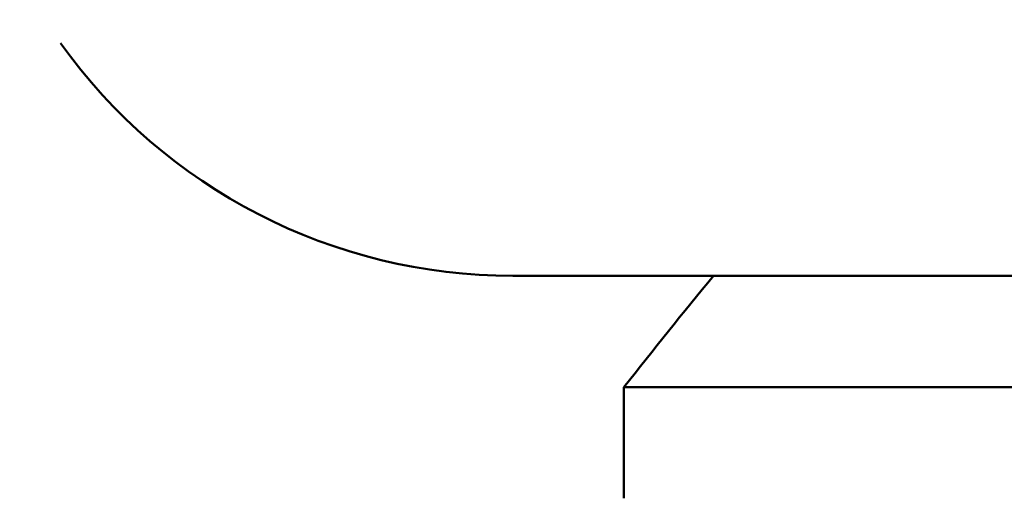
# Model space of a CAD drawing. Header units: millimetres. Extents: x 61 to 1929, y 482 to 2664.
# Tile 87 of 219: x 764.54 to 773.39, y 570.26 to 574.56. Entities that reach past the tile are written whole.
import ezdxf

# ---------------------------------------------------------------- set-up
doc = ezdxf.new("R2010")
doc.units = ezdxf.units.MM
doc.header["$LTSCALE"] = 10
doc.layers.add('Widoczne (ISO)', color=7, linetype='Continuous', lineweight=50)

msp = doc.modelspace()

# ---------------------------------------------------------------- linework, layer by layer
at = {"layer": 'Widoczne (ISO)'}
for p, q in [((768.9742, 572.2569), (806.9733, 572.2569)), ((769.9742, 571.2569), (805.9742, 571.2569)), ((769.9742, 571.2569), (769.9742, 570.2569))]:
    msp.add_line(p, q, dxfattribs=at)
msp.add_circle((787.9742, 532.2569), 50, dxfattribs=at)
for centre, radius, start, end in [((768.9742, 577.2569), 5, 215.54395, 270), ((809.2999, 540.3782), 50, 140.38886, 141.86082)]:
    msp.add_arc(centre, radius, start, end, dxfattribs=at)

doc.saveas('drawing.dxf')
